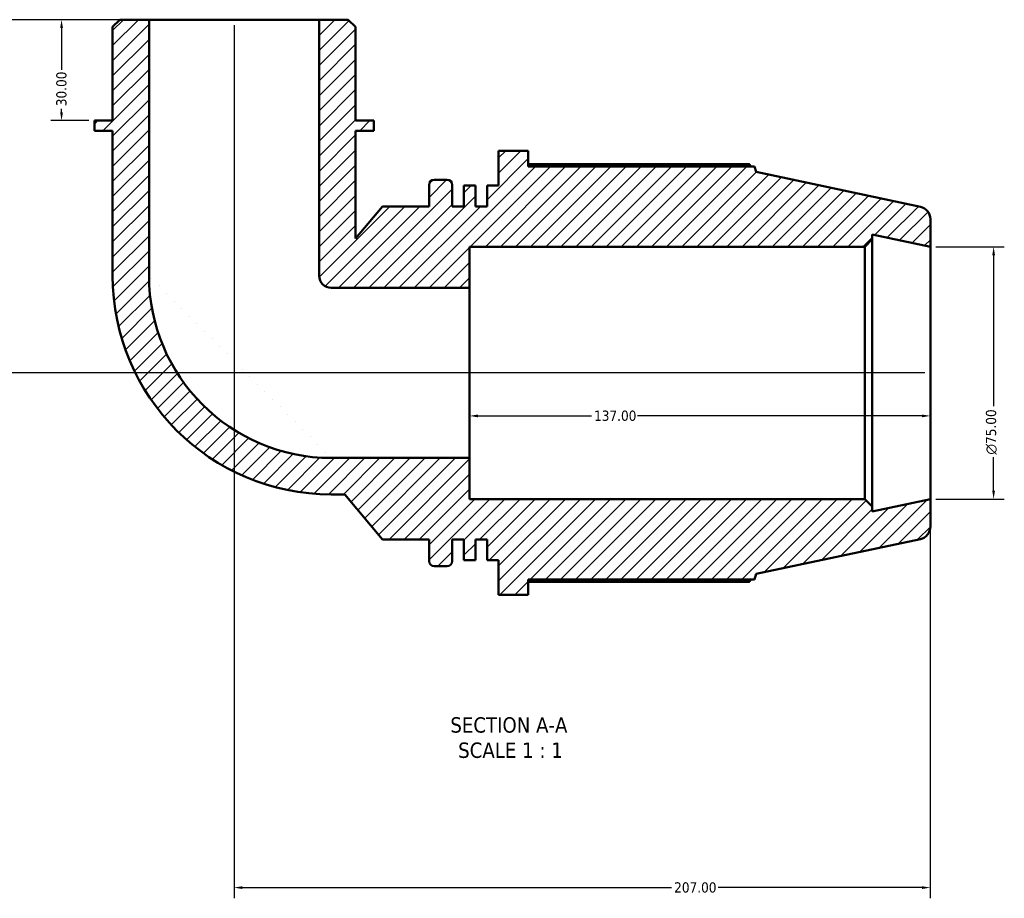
# Model space of a CAD drawing. Header units: millimetres. Extents: x 0 to 952, y -447 to 773.
# Tile 2 of 6: x 327 to 620, y -447 to -185. Entities that reach past the tile are written whole.
import ezdxf

# ---------------------------------------------------------------- set-up
doc = ezdxf.new("R2010")
doc.units = ezdxf.units.MM
for name, color, linetype, lineweight in [('Dimension (ANSI)', 7, 'Continuous', 25), ('Hatch (ANSI)', 7, 'Continuous', 18), ('Symbol (ANSI)', 7, 'Continuous', 25), ('Visible (ANSI)', 7, 'Continuous', 50)]:
    doc.layers.add(name, color=color, linetype=linetype, lineweight=lineweight)
doc.styles.add('Label Text (ANSI)', font='tahoma.ttf')
doc.styles.add('Note Text (ANSI)', font='tahoma.ttf')
doc.dimstyles.new('Default - mm (ANSI)', dxfattribs={"dimtxt": 3.048, "dimasz": 2.5, "dimexe": 3.175, "dimexo": 1.6002, "dimgap": 0.8, "dimtad": 0, "dimtoh": 1, "dimrnd": 1e-08, "dimzin": 4, "dimdsep": 46, "dimtxsty": 'Note Text (ANSI)', "dimcen": 0.09, "dimdle": 10, "dimclrd": 256, "dimclre": 256, "dimclrt": 256, "dimadec": 1, "dimazin": 1, "dimtfac": 1, "dimtofl": 0, "dimtmove": 0, "dimatfit": 3, "dimfxl": 1, "dimtolj": 1, "dimtzin": 4, "dimlwd": -1, "dimlwe": -1, "dimarcsym": 0})

# ---------------------------------------------------------------- blocks, each defined once
blk = doc.blocks.new('*D7')
at = {"layer": 'Defpoints', "color": 0, "transparency": 16777216}
for p in [(597.79, -252.92), (597.79, -327.92), (616.61, -327.92)]:
    blk.add_point(p, dxfattribs=at)
at = {"layer": 'Dimension (ANSI)', "transparency": 16777216}
for p, q in [((599.39, -252.92), (619.78, -252.92)), ((616.61, -255.42), (616.61, -300.35)), ((616.61, -325.42), (616.61, -315.5)), ((599.39, -327.92), (619.78, -327.92))]:
    blk.add_line(p, q, dxfattribs=at)
for points in [[(616.19, -255.42), (617.02, -255.42), (616.61, -252.92)], [(616.19, -325.42), (617.02, -325.42), (616.61, -327.92)]]:
    blk.add_solid(points, dxfattribs=at)
at = {"layer": 'Dimension (ANSI)', "transparency": 16777216, "insert": (614.31, -314.7), "char_height": 3.048, "attachment_point": 1, "rotation": 90, "style": 'Note Text (ANSI)'}
blk.add_mtext('\\A1;\\fAIGDT|b0|i0;\\H3.0480;\\ln\\fTahoma|b0|i0;\\H3.0480;75.00', dxfattribs=at)
blk = doc.blocks.new('*D8')
at = {"layer": 'Defpoints', "color": 0, "transparency": 16777216}
for p in [(460.79, -290.42), (597.79, -290.42), (460.79, -303.2)]:
    blk.add_point(p, dxfattribs=at)
at = {"layer": 'Dimension (ANSI)', "transparency": 16777216}
for p, q in [((463.29, -303.2), (497.02, -303.2)), ((595.29, -303.2), (510.7, -303.2))]:
    blk.add_line(p, q, dxfattribs=at)
for points in [[(463.29, -302.79), (463.29, -303.62), (460.79, -303.2)], [(595.29, -302.79), (595.29, -303.62), (597.79, -303.2)]]:
    blk.add_solid(points, dxfattribs=at)
at = {"layer": 'Dimension (ANSI)', "transparency": 16777216, "insert": (497.82, -301.62), "char_height": 3.048, "attachment_point": 1, "style": 'Note Text (ANSI)'}
blk.add_mtext('\\A1;137.00', dxfattribs=at)
blk = doc.blocks.new('*D9')
at = {"layer": 'Defpoints', "color": 0, "transparency": 16777216}
for p in [(365.51, -185.42), (302.79, -290.42), (597.79, -290.42)]:
    blk.add_point(p, dxfattribs=at)
at = {"layer": 'Dimension (ANSI)', "transparency": 16777216}
for p, q in [((363.91, -185.42), (299.62, -185.42)), ((302.79, -187.92), (302.79, -248.58)), ((302.79, -287.92), (302.79, -262.26)), ((596.19, -290.42), (299.62, -290.42))]:
    blk.add_line(p, q, dxfattribs=at)
for points in [[(302.38, -187.92), (303.21, -187.92), (302.79, -185.42)], [(302.38, -287.92), (303.21, -287.92), (302.79, -290.42)]]:
    blk.add_solid(points, dxfattribs=at)
at = {"layer": 'Dimension (ANSI)', "transparency": 16777216, "insert": (301.21, -261.46), "char_height": 3.048, "attachment_point": 1, "rotation": 90, "style": 'Note Text (ANSI)'}
blk.add_mtext('\\A1;105.00', dxfattribs=at)
blk = doc.blocks.new('*D10')
at = {"layer": 'Defpoints', "color": 0, "transparency": 16777216}
for p in [(365.51, -185.42), (339.51, -215.42), (349.26, -215.42)]:
    blk.add_point(p, dxfattribs=at)
at = {"layer": 'Dimension (ANSI)', "transparency": 16777216}
for p, q in [((363.91, -185.42), (336.33, -185.42)), ((339.51, -187.92), (339.51, -200.29)), ((339.51, -212.92), (339.51, -211.94)), ((347.66, -215.42), (336.33, -215.42))]:
    blk.add_line(p, q, dxfattribs=at)
for points in [[(339.09, -187.92), (339.92, -187.92), (339.51, -185.42)], [(339.09, -212.92), (339.92, -212.92), (339.51, -215.42)]]:
    blk.add_solid(points, dxfattribs=at)
at = {"layer": 'Dimension (ANSI)', "transparency": 16777216, "insert": (337.92, -211.14), "char_height": 3.048, "attachment_point": 1, "rotation": 90, "style": 'Note Text (ANSI)'}
blk.add_mtext('\\A1;30.00', dxfattribs=at)
blk = doc.blocks.new('*D11')
at = {"layer": 'Defpoints', "color": 0, "transparency": 16777216}
for p in [(390.79, -185.42), (597.79, -327.92), (597.79, -443.42)]:
    blk.add_point(p, dxfattribs=at)
at = {"layer": 'Dimension (ANSI)', "transparency": 16777216}
for p, q in [((390.79, -187.02), (390.79, -446.6)), ((597.79, -329.52), (597.79, -446.6)), ((393.29, -443.42), (520.83, -443.42)), ((595.29, -443.42), (534.75, -443.42))]:
    blk.add_line(p, q, dxfattribs=at)
for points in [[(393.29, -443.01), (393.29, -443.84), (390.79, -443.42)], [(595.29, -443.01), (595.29, -443.84), (597.79, -443.42)]]:
    blk.add_solid(points, dxfattribs=at)
at = {"layer": 'Dimension (ANSI)', "transparency": 16777216, "insert": (521.63, -441.84), "char_height": 3.048, "attachment_point": 1, "style": 'Note Text (ANSI)'}
blk.add_mtext('\\A1;207.00', dxfattribs=at)

msp = doc.modelspace()

# ---------------------------------------------------------------- hatches: boundary and pattern name
at = {"layer": 'Hatch (ANSI)'}
h = msp.add_hatch(dxfattribs=at)
h.set_pattern_fill('ANSI31', color=256, scale=25.4, style=0)
h.set_pattern_definition([(45, (0, 0), (-2.245064, 2.245064), [])])
edge = h.paths.add_edge_path()
edge.add_line((426.905, -187.59), (424.739, -185.424))
edge.add_line((424.739, -185.424), (416.071, -185.424))
edge.add_line((416.071, -185.424), (416.071, -261.533))
edge.add_ellipse((419.683, -261.533), major_axis=(-3.611, 0), ratio=1, start_angle=0, end_angle=90)
edge.add_line((419.683, -265.144), (460.792, -265.144))
edge.add_line((460.792, -265.144), (460.792, -252.924))
edge.add_line((460.792, -252.924), (578.292, -252.924))
edge.add_line((578.292, -252.924), (580.542, -250.674))
edge.add_line((580.542, -250.674), (580.542, -249.257))
edge.add_line((580.542, -249.257), (597.792, -252.924))
edge.add_line((597.792, -252.924), (597.792, -244.71))
edge.add_ellipse((594.042, -244.71), major_axis=(3.75, 0), ratio=1, start_angle=0, end_angle=78)
edge.add_line((594.822, -241.042), (546.042, -230.674))
edge.add_line((546.042, -230.674), (545.513, -229.044))
edge.add_line((545.513, -229.044), (478.252, -229.044))
edge.add_line((478.252, -229.044), (478.252, -224.424))
edge.add_line((478.252, -224.424), (469.452, -224.424))
edge.add_line((469.452, -224.424), (469.452, -234.726))
edge.add_line((469.452, -234.726), (466.002, -234.726))
edge.add_line((466.002, -234.726), (466.002, -240.924))
edge.add_line((466.002, -240.924), (462.552, -240.924))
edge.add_line((462.552, -240.924), (462.552, -234.726))
edge.add_line((462.552, -234.726), (459.102, -234.726))
edge.add_line((459.102, -234.726), (459.102, -240.924))
edge.add_line((459.102, -240.924), (455.652, -240.924))
edge.add_line((455.652, -240.924), (455.652, -234.504))
edge.add_ellipse((454.152, -234.504), major_axis=(1.5, 0), ratio=1, start_angle=0, end_angle=90)
edge.add_line((454.152, -233.004), (450.252, -233.004))
edge.add_ellipse((450.252, -234.504), major_axis=(0, 1.5), ratio=1, start_angle=0, end_angle=90)
edge.add_line((448.752, -234.504), (448.752, -240.924))
edge.add_line((448.752, -240.924), (434.952, -240.924))
edge.add_line((434.952, -240.924), (426.905, -250.514))
edge.add_line((426.905, -250.514), (426.905, -218.424))
edge.add_line((426.905, -218.424), (432.322, -218.424))
edge.add_line((432.322, -218.424), (432.322, -215.424))
edge.add_line((432.322, -215.424), (426.905, -215.424))
edge.add_line((426.905, -215.424), (426.905, -187.59))
edge = h.paths.add_edge_path()
edge.add_line((356.846, -185.424), (354.679, -187.59))
edge.add_line((354.679, -187.59), (354.679, -215.424))
edge.add_line((354.679, -215.424), (349.262, -215.424))
edge.add_line((349.262, -215.424), (349.262, -218.424))
edge.add_line((349.262, -218.424), (354.679, -218.424))
edge.add_line((354.679, -218.424), (354.679, -261.533))
edge.add_ellipse((419.683, -261.533), major_axis=(-65.003, 0), ratio=1, start_angle=0, end_angle=90)
edge.add_line((419.683, -326.537), (423.719, -326.537))
edge.add_line((423.719, -326.537), (434.952, -339.924))
edge.add_line((434.952, -339.924), (448.752, -339.924))
edge.add_line((448.752, -339.924), (448.752, -346.344))
edge.add_ellipse((450.252, -346.344), major_axis=(-1.5, 0), ratio=1, start_angle=0, end_angle=90)
edge.add_line((450.252, -347.844), (454.152, -347.844))
edge.add_ellipse((454.152, -346.344), major_axis=(0, -1.5), ratio=1, start_angle=0, end_angle=90)
edge.add_line((455.652, -346.344), (455.652, -339.924))
edge.add_line((455.652, -339.924), (459.102, -339.924))
edge.add_line((459.102, -339.924), (459.102, -346.121))
edge.add_line((459.102, -346.121), (462.552, -346.121))
edge.add_line((462.552, -346.121), (462.552, -339.924))
edge.add_line((462.552, -339.924), (466.002, -339.924))
edge.add_line((466.002, -339.924), (466.002, -346.121))
edge.add_line((466.002, -346.121), (469.452, -346.121))
edge.add_line((469.452, -346.121), (469.452, -356.424))
edge.add_line((469.452, -356.424), (478.252, -356.424))
edge.add_line((478.252, -356.424), (478.252, -351.804))
edge.add_line((478.252, -351.804), (545.513, -351.804))
edge.add_line((545.513, -351.804), (546.042, -350.173))
edge.add_line((546.042, -350.173), (594.822, -339.805))
edge.add_ellipse((594.042, -336.137), major_axis=(0.78, -3.668), ratio=1, start_angle=0, end_angle=78)
edge.add_line((597.792, -336.137), (597.792, -327.924))
edge.add_line((597.792, -327.924), (580.542, -331.59))
edge.add_line((580.542, -331.59), (580.542, -330.174))
edge.add_line((580.542, -330.174), (578.292, -327.924))
edge.add_line((578.292, -327.924), (460.792, -327.924))
edge.add_line((460.792, -327.924), (460.792, -315.703))
edge.add_line((460.792, -315.703), (419.683, -315.703))
edge.add_ellipse((419.683, -261.533), major_axis=(0, -54.169), ratio=1, start_angle=270, end_angle=360, ccw=False)
edge.add_line((365.513, -261.533), (365.513, -185.424))
edge.add_line((365.513, -185.424), (356.846, -185.424))

# ---------------------------------------------------------------- linework, layer by layer
at = {"layer": 'Visible (ANSI)'}
for p, q in [((356.846, -185.424), (354.679, -187.59)), ((365.513, -185.424), (356.846, -185.424)), ((365.513, -261.533), (365.513, -185.424)), ((416.071, -185.424), (365.513, -185.424)), ((424.739, -185.424), (416.071, -185.424)), ((416.071, -185.424), (416.071, -261.533)), ((426.905, -187.59), (424.739, -185.424)), ((354.679, -187.59), (354.679, -215.424)), ((426.905, -215.424), (426.905, -187.59)), ((354.679, -215.424), (349.262, -215.424)), ((349.262, -215.424), (349.262, -218.424)), ((432.322, -215.424), (426.905, -215.424)), ((432.322, -218.424), (432.322, -215.424)), ((349.262, -218.424), (354.679, -218.424)), ((354.679, -218.424), (354.679, -261.533)), ((426.905, -250.514), (426.905, -218.424)), ((426.905, -218.424), (432.322, -218.424)), ((478.252, -224.424), (469.452, -224.424)), ((469.452, -224.424), (469.452, -234.726)), ((478.252, -229.044), (478.252, -224.424)), ((544.012, -228.322), (478.252, -228.322)), ((545.513, -229.044), (478.252, -229.044)), ((546.042, -230.674), (545.513, -229.044)), ((594.822, -241.042), (546.042, -230.674)), ((454.152, -233.004), (450.252, -233.004)), ((448.752, -234.504), (448.752, -240.924)), ((455.652, -240.924), (455.652, -234.504)), ((462.552, -234.726), (459.102, -234.726)), ((459.102, -234.726), (459.102, -240.924)), ((462.552, -240.924), (462.552, -234.726)), ((469.452, -234.726), (466.002, -234.726)), ((466.002, -234.726), (466.002, -240.924)), ((434.952, -240.924), (426.905, -250.514)), ((448.752, -240.924), (434.952, -240.924)), ((459.102, -240.924), (455.652, -240.924)), ((466.002, -240.924), (462.552, -240.924)), ((597.792, -252.924), (597.792, -244.71)), ((578.292, -252.924), (580.542, -250.674)), ((580.542, -250.674), (580.542, -249.257)), ((580.542, -249.257), (597.792, -252.924)), ((580.542, -330.174), (580.542, -250.674)), ((460.792, -265.144), (460.792, -252.924)), ((460.792, -252.924), (578.292, -252.924)), ((578.292, -252.924), (578.292, -327.924)), ((597.792, -327.924), (597.792, -252.924)), ((419.683, -265.144), (460.792, -265.144)), ((460.792, -315.703), (460.792, -265.144)), ((460.792, -315.703), (419.683, -315.703)), ((460.792, -327.924), (460.792, -315.703)), ((419.683, -326.537), (423.719, -326.537)), ((423.719, -326.537), (434.952, -339.924)), ((578.292, -327.924), (460.792, -327.924)), ((580.542, -330.174), (578.292, -327.924)), ((597.792, -327.924), (580.542, -331.59)), ((580.542, -331.59), (580.542, -330.174)), ((597.792, -336.137), (597.792, -327.924)), ((434.952, -339.924), (448.752, -339.924)), ((448.752, -339.924), (448.752, -346.344)), ((455.652, -346.344), (455.652, -339.924)), ((455.652, -339.924), (459.102, -339.924)), ((459.102, -339.924), (459.102, -346.121)), ((462.552, -346.121), (462.552, -339.924)), ((462.552, -339.924), (466.002, -339.924)), ((466.002, -339.924), (466.002, -346.121)), ((546.042, -350.173), (594.822, -339.805)), ((450.252, -347.844), (454.152, -347.844)), ((459.102, -346.121), (462.552, -346.121)), ((466.002, -346.121), (469.452, -346.121)), ((469.452, -346.121), (469.452, -356.424)), ((545.513, -351.804), (546.042, -350.173)), ((478.252, -356.424), (478.252, -351.804)), ((478.252, -351.804), (545.513, -351.804)), ((478.252, -352.525), (544.012, -352.525)), ((469.452, -356.424), (478.252, -356.424))]:
    msp.add_line(p, q, dxfattribs=at)
for centre, radius, start, end in [((450.252, -234.504), 1.5, 90, 180), ((454.152, -234.504), 1.5, 0, 90), ((594.042, -244.71), 3.75, 0, 78), ((419.683, -261.533), 65.003, 180, 270), ((419.683, -261.533), 54.169, 180, 270), ((419.683, -261.533), 3.611, 180, 270), ((594.042, -336.137), 3.75, 282, 0), ((450.252, -346.344), 1.5, 180, 270), ((454.152, -346.344), 1.5, 270, 0)]:
    msp.add_arc(centre, radius, start, end, dxfattribs=at)
for points, weights in [([(544.385, -229.044), (544.202, -228.686), (544.012, -228.322)], [1.00072716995, 1.00043763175, 1]), ([(544.012, -352.525), (544.202, -352.161), (544.385, -351.804)], [1, 1.00043763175, 1.00072716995])]:
    msp.add_rational_spline(points, weights, degree=2, dxfattribs=at)

# ---------------------------------------------------------------- texts
at = {"layer": 'Symbol (ANSI)', "char_height": 4.572, "attachment_point": 7, "style": 'Label Text (ANSI)'}
for s, insert in [('SECTION A-A', (455.103, -397.438)), ('SCALE 1 : 1', (457.422, -404.951))]:
    msp.add_mtext(s, dxfattribs=dict(at, insert=insert))

# ---------------------------------------------------------------- dimensions: what is measured, and where the dimension line sits
at = {"layer": 'Dimension (ANSI)'}
for base, p1, p2, angle, override, picture, middle in [((302.792, -290.424), (365.513, -185.424), (597.792, -290.424), 90, {"dimtoh": 0, "dimdec": 2, "dimtp": 0, "dimtm": 0, "dimtdec": 2, "dimatfit": 1}, '*D9', (302.792, -255.424)), ((339.507, -215.424), (365.513, -185.424), (349.262, -215.424), 270, {"dimtoh": 0, "dimdec": 2, "dimtp": 0, "dimtm": 0, "dimtdec": 2, "dimatfit": 1}, '*D10', (339.507, -206.114)), ((597.792, -443.424), (390.792, -185.424), (597.792, -327.924), 180, {"dimtoh": 0, "dimdec": 2, "dimtp": 0, "dimtm": 0, "dimtdec": 2, "dimatfit": 1}, '*D11', (527.792, -443.424)), ((460.792, -303.205), (597.792, -290.424), (460.792, -290.424), 180, {"dimtoh": 0, "dimdec": 2, "dimse1": 1, "dimse2": 1, "dimtp": 0, "dimtm": 0, "dimtdec": 2, "dimatfit": 1}, '*D8', (503.861, -303.205))]:
    dim = msp.add_linear_dim(base=base, p1=p1, p2=p2, angle=angle, dimstyle='Default - mm (ANSI)', override=override, dxfattribs=at)
    dim.commit()
    dim.dimension.update_dxf_attribs({"geometry": picture, "text_midpoint": middle, "dimtype": 160})
dim = msp.add_linear_dim(base=(616.608, -327.924), p1=(597.792, -252.924), p2=(597.792, -327.924), angle=90, text='\\fAIGDT|b0|i0;\\H3.0480;\\ln\\fTahoma|b0|i0;\\H3.0480;<>', dimstyle='Default - mm (ANSI)', override={"dimtoh": 0, "dimdec": 2, "dimtp": 0, "dimtm": 0, "dimtdec": 2, "dimatfit": 1}, dxfattribs=at)
dim.commit()
dim.dimension.update_dxf_attribs({"geometry": '*D7', "text_midpoint": (616.608, -307.924), "dimtype": 160})

doc.saveas('drawing.dxf')
